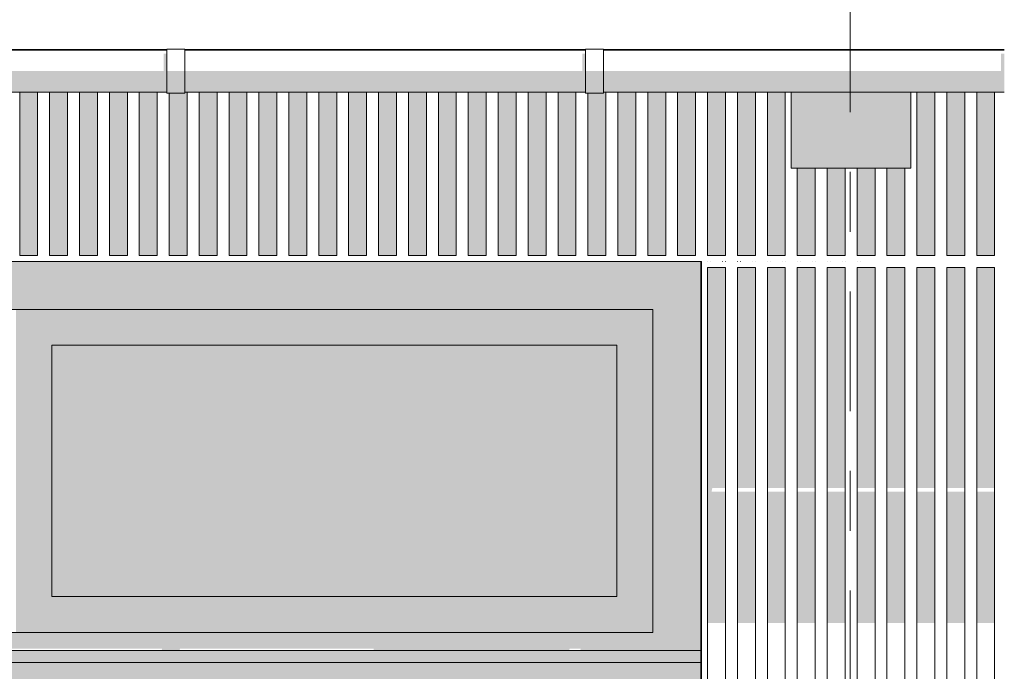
# Model space of a CAD drawing. Header units: metres. Extents: x -111 to -1, y -8 to 26.
# Tile 22 of 256: x -54.14 to -52.49, y 4.87 to 5.95. Entities that reach past the tile are written whole.
import ezdxf
from ezdxf.enums import TextEntityAlignment as Align

# ---------------------------------------------------------------- set-up
doc = ezdxf.new("R2010")
doc.units = ezdxf.units.M
doc.header["$MEASUREMENT"] = 0
doc.linetypes.add('Raster', pattern=[0.4, 0.2, -0.1, 0, -0.1])
for name, color, linetype in [('10 Stütze', 7, 'Continuous'), ('10 Wand außen', 7, 'Continuous'), ('20 Träger', 7, 'Continuous'), ('30 Dachaufbau', 7, 'Continuous'), ('30 Dachentwässerung', 7, 'Continuous'), ('50 Sanitäreinrichtung', 7, 'Continuous'), ('90 Achsraster', 7, 'Continuous'), ('94 Genehmigungsplanung Bemaßung', 7, 'Continuous')]:
    doc.layers.add(name, color=color, linetype=linetype)
doc.styles.add('ERSTELLTER_STIL_1', font='arial.ttf')
doc.styles.add('ERSTELLTER_STIL_2', font='arial.ttf')
doc.dimstyles.new('ERSTELLTER_STIL__1', dxfattribs={"dimtxt": 0.25, "dimasz": 0.19, "dimexe": 0.18, "dimexo": 0.1, "dimgap": 0, "dimtad": 1, "dimtih": 1, "dimtoh": 1, "dimzin": 0, "dimdsep": 46, "dimtxsty": 'ERSTELLTER_STIL_2', "dimblk": 'ARROWHEAD_6', "dimblk1": 'ARROWHEAD_6', "dimblk2": 'ARROWHEAD_6', "dimcen": 0.09, "dimclrd": 7, "dimclre": 7, "dimclrt": 7, "dimazin": 0, "dimtfac": 1, "dimtdec": 4, "dimtmove": 0, "dimatfit": 3, "dimfxl": 1, "dimtolj": 1, "dimtzin": 0, "dimarcsym": 0})

# ---------------------------------------------------------------- blocks, each defined once
blk = doc.blocks.new('Standard-Rastermarker[12]_1', base_point=(-52.7525, 10))
at = {"layer": '90 Achsraster', "color": 14, "linetype": 'Raster', "lineweight": 18, "true_color": 0xa80000}
blk.add_line((-52.7525, 9), (-52.7525, -1), dxfattribs=at)
at = {"layer": '90 Achsraster', "color": 14, "lineweight": 18, "true_color": 0xa80000, "style": 'ERSTELLTER_STIL_1'}
for tag, p in [('AC_MarkerText_1_0', (-52.7525, 10.5)), ('AC_MarkerText_1_1', (-52.7525, -2.2))]:
    blk.add_attdef(tag, text='', height=0.3, rotation=360, dxfattribs=at).set_placement(p, align=Align.TOP_CENTER)
blk = doc.blocks.new('*D128', base_point=(-27236.1321, 0))
at = {"layer": '94 Genehmigungsplanung Bemaßung', "color": 7, "linetype": 'Continuous', "lineweight": 13}
for p, q in [((-58.1625, 9.3843), (-58.1625, 9.7593)), ((-17.3411, 9.3843), (-17.3411, 9.7593)), ((-58.0625, 9.6718), (-58.2625, 9.4718)), ((-17.2411, 9.6718), (-17.4411, 9.4718)), ((-58.3125, 9.5718), (-58.1625, 9.5718)), ((-58.1625, 9.5718), (-17.3411, 9.5718))]:
    blk.add_line(p, q, dxfattribs=at)
at = {"layer": '94 Genehmigungsplanung Bemaßung', "color": 7, "lineweight": 13, "insert": (-38.1808, 9.6218), "char_height": 0.25, "attachment_point": 7, "style": 'ERSTELLTER_STIL_2'}
blk.add_mtext('\\A1;{\\pql;\\fArial|b0|i0|c0|p0;\\W1.000000;40,82}', dxfattribs=at)
blk = doc.blocks.new('ARROWHEAD_6')
at = {"color": 0, "linetype": 'Continuous', "lineweight": 0}
for p, q in [((-0.5, -0.5), (0.5, 0.5)), ((0, 0), (-1, 0))]:
    blk.add_line(p, q, dxfattribs=at)

msp = doc.modelspace()

# ---------------------------------------------------------------- hatches: boundary and pattern name
at = {"layer": '10 Stütze', "linetype": 'Continuous', "lineweight": 0, "true_color": 0x000000}
msp.add_hatch(color=18, dxfattribs=at).paths.add_polyline_path([(-53.0025, 4.85), (-53.0011, 4.85), (-53.0011, 5.55), (-53.0025, 5.55)])
at = {"layer": '10 Wand außen', "linetype": 'Continuous', "lineweight": 0, "true_color": 0x000000}
for points in [[(-57.5011, 5.55), (-57.5011, 5.5486), (-57.4225, 5.47), (-53.0825, 5.47), (-53.0025, 5.55)], [(-53.0025, 5.55), (-53.0825, 5.47), (-53.0825, 4.93), (-53.0525, 4.9), (-53.0025, 4.9)], [(-54.1475, 4.93), (-54.0875, 4.99), (-54.0875, 5.41), (-54.1475, 5.47)], [(-53.0825, 5.47), (-54.1475, 5.47), (-54.0875, 5.41), (-53.1425, 5.41)], [(-53.0825, 4.93), (-53.0825, 5.47), (-53.1425, 5.41), (-53.1425, 4.99)], [(-54.0875, 5.41), (-54.0875, 4.99), (-53.1425, 4.99), (-53.1425, 5.41)], [(-54.1475, 4.93), (-53.0825, 4.93), (-53.1425, 4.99), (-54.0875, 4.99)], [(-57.4225, 4.93), (-57.4496, 4.9029), (-57.4031, 4.9029), (-57.4037, 4.9), (-57.3737, 4.9), (-57.3731, 4.9029), (-56.7031, 4.9029), (-56.7037, 4.9), (-56.6737, 4.9), (-56.6731, 4.9029), (-56.0031, 4.9029), (-56.0037, 4.9), (-55.9737, 4.9), (-55.9731, 4.9029), (-55.3031, 4.9029), (-55.3037, 4.9), (-55.2737, 4.9), (-55.2731, 4.9029), (-54.6031, 4.9029), (-54.6037, 4.9), (-54.5737, 4.9), (-54.5731, 4.9029), (-53.9031, 4.9029), (-53.9037, 4.9), (-53.8737, 4.9), (-53.8731, 4.9029), (-53.5494, 4.9029), (-53.549, 4.9), (-53.2232, 4.9), (-53.2212, 4.9029), (-53.2031, 4.9029), (-53.2037, 4.9), (-53.0525, 4.9), (-53.0825, 4.93)], [(-57.5011, 4.8989), (-57.5011, 4.88), (-53.0025, 4.88), (-53.0025, 4.9), (-53.2037, 4.9), (-53.2027, 4.8989), (-53.224, 4.8989), (-53.2232, 4.9), (-53.549, 4.9), (-53.5469, 4.8989), (-53.8727, 4.8989), (-53.8737, 4.9), (-53.9037, 4.9), (-53.9027, 4.8989), (-54.5727, 4.8989), (-54.5737, 4.9), (-54.6037, 4.9), (-54.6027, 4.8989), (-55.2727, 4.8989), (-55.2737, 4.9), (-55.3037, 4.9), (-55.3027, 4.8989), (-55.9727, 4.8989), (-55.9737, 4.9), (-56.0037, 4.9), (-56.0027, 4.8989), (-56.6727, 4.8989), (-56.6737, 4.9), (-56.7037, 4.9), (-56.7027, 4.8989), (-57.3727, 4.8989), (-57.3737, 4.9), (-57.4037, 4.9), (-57.4027, 4.8989)], [(-57.5011, 4.88), (-57.5011, 4.85), (-53.0025, 4.85), (-53.0025, 4.88)]]:
    msp.add_hatch(color=18, dxfattribs=at).paths.add_polyline_path(points)
at = {"layer": '20 Träger', "linetype": 'Continuous', "lineweight": 0, "true_color": 0x000000}
for points in [[(-52.8511, 5.9034), (-52.6511, 5.9034), (-52.6511, 5.9044), (-52.8511, 5.9044)], [(-52.8511, 5.7062), (-52.6511, 5.7062), (-52.6511, 5.8334), (-52.8511, 5.8334)]]:
    msp.add_hatch(color=18, dxfattribs=at).paths.add_polyline_path(points)
at = {"layer": '30 Dachentwässerung', "linetype": 'Continuous', "lineweight": 0, "true_color": 0x000000}
for points in [[(-53.895, 5.8975), (-53.9005, 5.8975), (-53.9005, 5.8684), (-53.895, 5.8684)], [(-53.2005, 5.8975), (-53.2005, 5.8684), (-53.195, 5.8684), (-53.195, 5.8975)], [(-52.5005, 5.8975), (-52.5005, 5.8684), (-52.495, 5.8684), (-52.495, 5.8975)], [(-53.895, 5.8684), (-54.565, 5.8684), (-54.565, 5.8428), (-53.895, 5.8428)], [(-53.865, 5.8413), (-53.865, 5.8684), (-53.895, 5.8684), (-53.895, 5.8413)], [(-53.865, 5.8428), (-53.195, 5.8428), (-53.195, 5.8684), (-53.865, 5.8684)], [(-53.165, 5.8413), (-53.165, 5.8684), (-53.195, 5.8684), (-53.195, 5.8413)], [(-53.165, 5.8428), (-52.495, 5.8428), (-52.495, 5.8684), (-53.165, 5.8684)], [(-53.895, 5.8428), (-54.565, 5.8428), (-54.565, 5.8334), (-53.895, 5.8334)], [(-53.865, 5.8314), (-53.865, 5.8413), (-53.895, 5.8413), (-53.895, 5.8314)], [(-53.865, 5.8428), (-53.865, 5.8334), (-53.195, 5.8334), (-53.195, 5.8428)], [(-53.165, 5.8314), (-53.165, 5.8413), (-53.195, 5.8413), (-53.195, 5.8314)], [(-53.165, 5.8428), (-53.165, 5.8334), (-52.495, 5.8334), (-52.495, 5.8428)]]:
    msp.add_hatch(color=18, dxfattribs=at).paths.add_polyline_path(points)
at = {"layer": '50 Sanitäreinrichtung', "linetype": 'Continuous', "lineweight": 0, "true_color": 0x000000}
for points in [[(-54.1411, 5.9044), (-54.1411, 5.9034), (-54.1111, 5.9034), (-54.1111, 5.9044)], [(-54.0911, 5.9044), (-54.1111, 5.9044), (-54.1111, 5.9034), (-54.0911, 5.9034)], [(-54.0911, 5.9034), (-54.0611, 5.9034), (-54.0611, 5.9044), (-54.0911, 5.9044)], [(-54.0411, 5.9044), (-54.0611, 5.9044), (-54.0611, 5.9034), (-54.0411, 5.9034)], [(-54.0411, 5.9044), (-54.0411, 5.9034), (-54.0111, 5.9034), (-54.0111, 5.9044)], [(-54.0111, 5.9044), (-54.0111, 5.9034), (-53.9911, 5.9034), (-53.9911, 5.9044)], [(-53.9911, 5.9044), (-53.9911, 5.9034), (-53.9611, 5.9034), (-53.9611, 5.9044)], [(-53.9411, 5.9044), (-53.9611, 5.9044), (-53.9611, 5.9034), (-53.9411, 5.9034)], [(-53.9411, 5.9044), (-53.9411, 5.9034), (-53.9111, 5.9034), (-53.9111, 5.9044)], [(-53.895, 5.9044), (-53.9111, 5.9044), (-53.9111, 5.9034), (-53.895, 5.9034)], [(-53.8611, 5.9044), (-53.865, 5.9044), (-53.865, 5.9034), (-53.8611, 5.9034)], [(-53.8611, 5.9034), (-53.8411, 5.9034), (-53.8411, 5.9044), (-53.8611, 5.9044)], [(-53.8411, 5.9044), (-53.8411, 5.9034), (-53.8111, 5.9034), (-53.8111, 5.9044)], [(-53.8111, 5.9034), (-53.7911, 5.9034), (-53.7911, 5.9044), (-53.8111, 5.9044)], [(-53.7911, 5.9044), (-53.7911, 5.9034), (-53.7611, 5.9034), (-53.7611, 5.9044)], [(-53.7611, 5.9044), (-53.7611, 5.9034), (-53.7411, 5.9034), (-53.7411, 5.9044)], [(-53.7411, 5.9044), (-53.7411, 5.9034), (-53.7111, 5.9034), (-53.7111, 5.9044)], [(-53.6911, 5.9044), (-53.7111, 5.9044), (-53.7111, 5.9034), (-53.6911, 5.9034)], [(-53.6911, 5.9044), (-53.6911, 5.9034), (-53.6611, 5.9034), (-53.6611, 5.9044)], [(-53.6611, 5.9044), (-53.6611, 5.9034), (-53.6411, 5.9034), (-53.6411, 5.9044)], [(-53.6411, 5.9044), (-53.6411, 5.9034), (-53.6111, 5.9034), (-53.6111, 5.9044)], [(-53.6111, 5.9044), (-53.6111, 5.9034), (-53.5911, 5.9034), (-53.5911, 5.9044)], [(-53.5911, 5.9044), (-53.5911, 5.9034), (-53.5611, 5.9034), (-53.5611, 5.9044)], [(-53.5411, 5.9044), (-53.5611, 5.9044), (-53.5611, 5.9034), (-53.5411, 5.9034)], [(-53.5411, 5.9044), (-53.5411, 5.9034), (-53.5111, 5.9034), (-53.5111, 5.9044)], [(-53.5111, 5.9034), (-53.4911, 5.9034), (-53.4911, 5.9044), (-53.5111, 5.9044)], [(-53.4911, 5.9044), (-53.4911, 5.9034), (-53.4611, 5.9034), (-53.4611, 5.9044)], [(-53.4611, 5.9044), (-53.4611, 5.9034), (-53.4411, 5.9034), (-53.4411, 5.9044)], [(-53.4411, 5.9044), (-53.4411, 5.9034), (-53.4111, 5.9034), (-53.4111, 5.9044)], [(-53.4111, 5.9044), (-53.4111, 5.9034), (-53.3911, 5.9034), (-53.3911, 5.9044)], [(-53.3911, 5.9044), (-53.3911, 5.9034), (-53.3611, 5.9034), (-53.3611, 5.9044)], [(-53.3611, 5.9034), (-53.3411, 5.9034), (-53.3411, 5.9044), (-53.3611, 5.9044)], [(-53.3411, 5.9044), (-53.3411, 5.9034), (-53.3111, 5.9034), (-53.3111, 5.9044)], [(-53.2911, 5.9044), (-53.3111, 5.9044), (-53.3111, 5.9034), (-53.2911, 5.9034)], [(-53.2911, 5.9044), (-53.2911, 5.9034), (-53.2611, 5.9034), (-53.2611, 5.9044)], [(-53.2611, 5.9034), (-53.2411, 5.9034), (-53.2411, 5.9044), (-53.2611, 5.9044)], [(-53.2411, 5.9044), (-53.2411, 5.9034), (-53.2111, 5.9034), (-53.2111, 5.9044)], [(-53.2111, 5.9034), (-53.195, 5.9034), (-53.195, 5.9044), (-53.2111, 5.9044)], [(-53.1611, 5.9044), (-53.165, 5.9044), (-53.165, 5.9034), (-53.1611, 5.9034)], [(-53.1611, 5.9044), (-53.1611, 5.9034), (-53.1411, 5.9034), (-53.1411, 5.9044)], [(-53.1411, 5.9044), (-53.1411, 5.9034), (-53.1111, 5.9034), (-53.1111, 5.9044)], [(-53.0911, 5.9044), (-53.1111, 5.9044), (-53.1111, 5.9034), (-53.0911, 5.9034)], [(-53.0911, 5.9044), (-53.0911, 5.9034), (-53.0611, 5.9034), (-53.0611, 5.9044)], [(-53.0611, 5.9034), (-53.0411, 5.9034), (-53.0411, 5.9044), (-53.0611, 5.9044)], [(-53.0411, 5.9044), (-53.0411, 5.9034), (-53.0111, 5.9034), (-53.0111, 5.9044)], [(-53.0111, 5.9034), (-52.9911, 5.9034), (-52.9911, 5.9044), (-53.0111, 5.9044)], [(-52.9911, 5.9044), (-52.9911, 5.9034), (-52.9611, 5.9034), (-52.9611, 5.9044)], [(-52.9611, 5.9034), (-52.9411, 5.9034), (-52.9411, 5.9044), (-52.9611, 5.9044)], [(-52.9411, 5.9044), (-52.9411, 5.9034), (-52.9111, 5.9034), (-52.9111, 5.9044)], [(-52.9111, 5.9044), (-52.9111, 5.9034), (-52.8911, 5.9034), (-52.8911, 5.9044)], [(-52.8911, 5.9044), (-52.8911, 5.9034), (-52.8611, 5.9034), (-52.8611, 5.9044)], [(-52.8611, 5.9034), (-52.8511, 5.9034), (-52.8511, 5.9044), (-52.8611, 5.9044)], [(-52.6411, 5.9044), (-52.6511, 5.9044), (-52.6511, 5.9034), (-52.6411, 5.9034)], [(-52.6411, 5.9044), (-52.6411, 5.9034), (-52.6111, 5.9034), (-52.6111, 5.9044)], [(-52.6111, 5.9044), (-52.6111, 5.9034), (-52.5911, 5.9034), (-52.5911, 5.9044)], [(-52.5911, 5.9044), (-52.5911, 5.9034), (-52.5611, 5.9034), (-52.5611, 5.9044)], [(-52.5411, 5.9044), (-52.5611, 5.9044), (-52.5611, 5.9034), (-52.5411, 5.9034)], [(-52.5411, 5.9044), (-52.5411, 5.9034), (-52.5111, 5.9034), (-52.5111, 5.9044)], [(-52.5111, 5.9034), (-52.495, 5.9034), (-52.495, 5.9044), (-52.5111, 5.9044)], [(-54.1411, 5.56), (-54.1111, 5.56), (-54.1111, 5.8334), (-54.1411, 5.8334)], [(-54.0611, 5.8334), (-54.0911, 5.8334), (-54.0911, 5.56), (-54.0611, 5.56)], [(-54.0111, 5.8334), (-54.0411, 5.8334), (-54.0411, 5.56), (-54.0111, 5.56)], [(-53.9611, 5.8334), (-53.9911, 5.8334), (-53.9911, 5.56), (-53.9611, 5.56)], [(-53.9111, 5.8334), (-53.9411, 5.8334), (-53.9411, 5.56), (-53.9111, 5.56)], [(-53.865, 5.8314), (-53.8911, 5.8314), (-53.8911, 5.56), (-53.8611, 5.56), (-53.8611, 5.8334), (-53.865, 5.8334)], [(-53.8411, 5.56), (-53.8111, 5.56), (-53.8111, 5.8334), (-53.8411, 5.8334)], [(-53.7911, 5.56), (-53.7611, 5.56), (-53.7611, 5.8334), (-53.7911, 5.8334)], [(-53.7411, 5.56), (-53.7111, 5.56), (-53.7111, 5.8334), (-53.7411, 5.8334)], [(-53.6911, 5.56), (-53.6611, 5.56), (-53.6611, 5.8334), (-53.6911, 5.8334)], [(-53.6411, 5.56), (-53.6111, 5.56), (-53.6111, 5.8334), (-53.6411, 5.8334)], [(-53.5911, 5.56), (-53.5611, 5.56), (-53.5611, 5.8334), (-53.5911, 5.8334)], [(-53.5411, 5.56), (-53.5111, 5.56), (-53.5111, 5.8334), (-53.5411, 5.8334)], [(-53.4911, 5.56), (-53.4611, 5.56), (-53.4611, 5.8334), (-53.4911, 5.8334)], [(-53.4411, 5.56), (-53.4111, 5.56), (-53.4111, 5.8334), (-53.4411, 5.8334)], [(-53.3911, 5.56), (-53.3611, 5.56), (-53.3611, 5.8334), (-53.3911, 5.8334)], [(-53.3411, 5.56), (-53.3111, 5.56), (-53.3111, 5.8334), (-53.3411, 5.8334)], [(-53.2911, 5.56), (-53.2611, 5.56), (-53.2611, 5.8334), (-53.2911, 5.8334)], [(-53.2411, 5.56), (-53.2111, 5.56), (-53.2111, 5.8334), (-53.2411, 5.8334)], [(-53.165, 5.8314), (-53.1911, 5.8314), (-53.1911, 5.56), (-53.1611, 5.56), (-53.1611, 5.8334), (-53.165, 5.8334)], [(-53.1411, 5.56), (-53.1111, 5.56), (-53.1111, 5.8334), (-53.1411, 5.8334)], [(-53.0911, 5.56), (-53.0611, 5.56), (-53.0611, 5.8334), (-53.0911, 5.8334)], [(-53.0411, 5.56), (-53.0111, 5.56), (-53.0111, 5.8334), (-53.0411, 5.8334)], [(-52.9911, 5.56), (-52.9611, 5.56), (-52.9611, 5.8334), (-52.9911, 5.8334)], [(-52.9411, 5.56), (-52.9111, 5.56), (-52.9111, 5.8334), (-52.9411, 5.8334)], [(-52.8911, 5.56), (-52.8611, 5.56), (-52.8611, 5.8334), (-52.8911, 5.8334)], [(-52.6411, 5.56), (-52.6111, 5.56), (-52.6111, 5.8334), (-52.6411, 5.8334)], [(-52.5911, 5.56), (-52.5611, 5.56), (-52.5611, 5.8334), (-52.5911, 5.8334)], [(-52.5411, 5.56), (-52.5111, 5.56), (-52.5111, 5.8334), (-52.5411, 5.8334)], [(-52.8411, 5.7062), (-52.8411, 5.56), (-52.8111, 5.56), (-52.8111, 5.7062)], [(-52.7911, 5.7062), (-52.7911, 5.56), (-52.7611, 5.56), (-52.7611, 5.7062)], [(-52.7411, 5.7062), (-52.7411, 5.56), (-52.7111, 5.56), (-52.7111, 5.7062)], [(-52.6911, 5.7062), (-52.6911, 5.56), (-52.6611, 5.56), (-52.6611, 5.7062)], [(-52.9611, 5.54), (-52.9911, 5.54), (-52.9911, 4.9455), (-52.9611, 4.9455), (-52.9611, 5.1653), (-52.9844, 5.1653), (-52.9831, 5.1716), (-52.9611, 5.1716)], [(-52.9111, 5.54), (-52.9411, 5.54), (-52.9411, 5.1716), (-52.9111, 5.1716)], [(-52.8611, 5.54), (-52.8911, 5.54), (-52.8911, 5.1716), (-52.8611, 5.1716)], [(-52.8111, 5.54), (-52.8411, 5.54), (-52.8411, 5.1716), (-52.8111, 5.1716)], [(-52.7611, 5.54), (-52.7911, 5.54), (-52.7911, 5.1716), (-52.7611, 5.1716)], [(-52.7411, 5.1716), (-52.7111, 5.1716), (-52.7111, 5.54), (-52.7411, 5.54)], [(-52.6911, 5.1716), (-52.6611, 5.1716), (-52.6611, 5.54), (-52.6911, 5.54)], [(-52.6411, 5.1716), (-52.6111, 5.1716), (-52.6111, 5.54), (-52.6411, 5.54)], [(-52.5611, 5.54), (-52.5911, 5.54), (-52.5911, 5.1716), (-52.5611, 5.1716)], [(-52.5111, 5.54), (-52.5411, 5.54), (-52.5411, 5.1716), (-52.5111, 5.1716)], [(-52.9111, 5.1653), (-52.9411, 5.1653), (-52.9411, 4.9455), (-52.9111, 4.9455)], [(-52.8911, 4.9455), (-52.8611, 4.9455), (-52.8611, 5.1653), (-52.8911, 5.1653)], [(-52.8411, 4.9455), (-52.8111, 4.9455), (-52.8111, 5.1653), (-52.8411, 5.1653)], [(-52.7911, 4.9455), (-52.7611, 4.9455), (-52.7611, 5.1653), (-52.7911, 5.1653)], [(-52.7111, 5.1653), (-52.7411, 5.1653), (-52.7411, 4.9455), (-52.7111, 4.9455)], [(-52.6611, 5.1653), (-52.6911, 5.1653), (-52.6911, 4.9455), (-52.6611, 4.9455)], [(-52.6111, 5.1653), (-52.6411, 5.1653), (-52.6411, 4.9455), (-52.6111, 4.9455)], [(-52.5611, 5.1653), (-52.5911, 5.1653), (-52.5911, 4.9455), (-52.5611, 4.9455)], [(-52.5411, 4.9455), (-52.5111, 4.9455), (-52.5111, 5.1653), (-52.5411, 5.1653)]]:
    msp.add_hatch(color=18, dxfattribs=at).paths.add_polyline_path(points)

# ---------------------------------------------------------------- linework, layer by layer
at = {"layer": '10 Wand außen', "color": 7, "linetype": 'Continuous', "lineweight": 18}
for p, q in [((-53.0025, 4.9), (-53.0025, 5.55)), ((-55.2525, 5.47), (-53.0825, 5.47)), ((-53.0825, 5.47), (-53.0825, 4.93)), ((-54.0875, 4.99), (-54.0875, 5.41)), ((-53.1425, 5.41), (-54.0875, 5.41)), ((-53.1425, 4.99), (-53.1425, 5.41)), ((-53.1425, 4.99), (-54.0875, 4.99)), ((-53.0825, 4.93), (-55.2525, 4.93))]:
    msp.add_line(p, q, dxfattribs=at)
at = {"layer": '10 Wand außen', "color": 7, "linetype": 'Continuous', "lineweight": 13}
for p, q in [((-57.5011, 4.9), (-53.0025, 4.9)), ((-53.0025, 4.9), (-53.0025, 4.88)), ((-57.5011, 4.88), (-53.0025, 4.88)), ((-53.0025, 4.88), (-53.0025, 4.85))]:
    msp.add_line(p, q, dxfattribs=at)
at = {"layer": '20 Träger', "color": 7, "linetype": 'Continuous', "lineweight": 18}
for p, q in [((-52.8511, 5.9044), (-52.8511, 5.9034)), ((-52.6511, 5.9044), (-52.6511, 5.9034)), ((-52.8511, 5.8334), (-52.8511, 5.7062)), ((-52.6511, 5.8334), (-52.6511, 5.7062)), ((-52.8511, 5.7062), (-52.6511, 5.7062))]:
    msp.add_line(p, q, dxfattribs=at)
at = {"layer": '30 Dachaufbau', "color": 7, "linetype": 'Continuous', "lineweight": 13}
for p, q in [((-53.895, 5.9044), (-54.565, 5.9044)), ((-53.195, 5.9044), (-53.865, 5.9044)), ((-52.495, 5.9044), (-53.165, 5.9044))]:
    msp.add_line(p, q, dxfattribs=at)
at = {"layer": '30 Dachentwässerung', "color": 7, "linetype": 'Continuous', "lineweight": 13}
for p, q in [((-54.565, 5.9034), (-53.895, 5.9034)), ((-53.895, 5.8684), (-53.895, 5.9054)), ((-53.865, 5.9054), (-53.895, 5.9054)), ((-53.865, 5.8684), (-53.865, 5.9054)), ((-53.865, 5.9034), (-53.195, 5.9034)), ((-53.195, 5.8684), (-53.195, 5.9054)), ((-53.165, 5.9054), (-53.195, 5.9054)), ((-53.165, 5.8684), (-53.165, 5.9054)), ((-53.165, 5.9034), (-52.495, 5.9034)), ((-53.895, 5.8413), (-53.895, 5.8684)), ((-53.865, 5.8413), (-53.865, 5.8684)), ((-53.195, 5.8413), (-53.195, 5.8684)), ((-53.165, 5.8413), (-53.165, 5.8684)), ((-54.565, 5.8334), (-53.895, 5.8334)), ((-53.895, 5.8314), (-53.895, 5.8413)), ((-53.865, 5.8314), (-53.895, 5.8314)), ((-53.865, 5.8314), (-53.865, 5.8413)), ((-53.865, 5.8334), (-53.195, 5.8334)), ((-53.195, 5.8314), (-53.195, 5.8413)), ((-53.165, 5.8314), (-53.195, 5.8314)), ((-53.165, 5.8314), (-53.165, 5.8413)), ((-53.165, 5.8334), (-52.495, 5.8334))]:
    msp.add_line(p, q, dxfattribs=at)
at = {"layer": '50 Sanitäreinrichtung', "color": 251, "linetype": 'Continuous', "lineweight": 18, "true_color": 0x5f5f5f}
for p, q in [((-54.1411, 5.9034), (-54.1411, 5.9044)), ((-54.1111, 5.9034), (-54.1111, 5.9044)), ((-54.0911, 5.9034), (-54.0911, 5.9044)), ((-54.0611, 5.9034), (-54.0611, 5.9044)), ((-54.0411, 5.9034), (-54.0411, 5.9044)), ((-54.0111, 5.9034), (-54.0111, 5.9044)), ((-53.9911, 5.9034), (-53.9911, 5.9044)), ((-53.9611, 5.9034), (-53.9611, 5.9044)), ((-53.9411, 5.9034), (-53.9411, 5.9044)), ((-53.9111, 5.9034), (-53.9111, 5.9044)), ((-53.8611, 5.9034), (-53.8611, 5.9044)), ((-53.8411, 5.9034), (-53.8411, 5.9044)), ((-53.8111, 5.9034), (-53.8111, 5.9044)), ((-53.7911, 5.9034), (-53.7911, 5.9044)), ((-53.7611, 5.9034), (-53.7611, 5.9044)), ((-53.7411, 5.9034), (-53.7411, 5.9044)), ((-53.7111, 5.9034), (-53.7111, 5.9044)), ((-53.6911, 5.9034), (-53.6911, 5.9044)), ((-53.6611, 5.9034), (-53.6611, 5.9044)), ((-53.6411, 5.9034), (-53.6411, 5.9044)), ((-53.6111, 5.9034), (-53.6111, 5.9044)), ((-53.5911, 5.9034), (-53.5911, 5.9044)), ((-53.5611, 5.9034), (-53.5611, 5.9044)), ((-53.5411, 5.9034), (-53.5411, 5.9044)), ((-53.5111, 5.9034), (-53.5111, 5.9044)), ((-53.4911, 5.9034), (-53.4911, 5.9044)), ((-53.4611, 5.9034), (-53.4611, 5.9044)), ((-53.4411, 5.9034), (-53.4411, 5.9044)), ((-53.4111, 5.9034), (-53.4111, 5.9044)), ((-53.3911, 5.9034), (-53.3911, 5.9044)), ((-53.3611, 5.9034), (-53.3611, 5.9044)), ((-53.3411, 5.9034), (-53.3411, 5.9044)), ((-53.3111, 5.9034), (-53.3111, 5.9044)), ((-53.2911, 5.9034), (-53.2911, 5.9044)), ((-53.2611, 5.9034), (-53.2611, 5.9044)), ((-53.2411, 5.9034), (-53.2411, 5.9044)), ((-53.2111, 5.9034), (-53.2111, 5.9044)), ((-53.1611, 5.9034), (-53.1611, 5.9044)), ((-53.1411, 5.9034), (-53.1411, 5.9044)), ((-53.1111, 5.9034), (-53.1111, 5.9044)), ((-53.0911, 5.9034), (-53.0911, 5.9044)), ((-53.0611, 5.9034), (-53.0611, 5.9044)), ((-53.0411, 5.9034), (-53.0411, 5.9044)), ((-53.0111, 5.9034), (-53.0111, 5.9044)), ((-52.9911, 5.9034), (-52.9911, 5.9044)), ((-52.9611, 5.9034), (-52.9611, 5.9044)), ((-52.9411, 5.9034), (-52.9411, 5.9044)), ((-52.9111, 5.9034), (-52.9111, 5.9044)), ((-52.8911, 5.9034), (-52.8911, 5.9044)), ((-52.8611, 5.9034), (-52.8611, 5.9044)), ((-52.6411, 5.9034), (-52.6411, 5.9044)), ((-52.6111, 5.9034), (-52.6111, 5.9044)), ((-52.5911, 5.9034), (-52.5911, 5.9044)), ((-52.5611, 5.9034), (-52.5611, 5.9044)), ((-52.5411, 5.9034), (-52.5411, 5.9044)), ((-52.5111, 5.9034), (-52.5111, 5.9044)), ((-54.1411, 5.56), (-54.1411, 5.8334)), ((-54.1111, 5.56), (-54.1111, 5.8334)), ((-54.0911, 5.56), (-54.0911, 5.8334)), ((-54.0611, 5.56), (-54.0611, 5.8334)), ((-54.0411, 5.56), (-54.0411, 5.8334)), ((-54.0111, 5.56), (-54.0111, 5.8334)), ((-53.9911, 5.56), (-53.9911, 5.8334)), ((-53.9611, 5.56), (-53.9611, 5.8334)), ((-53.9411, 5.56), (-53.9411, 5.8334)), ((-53.9111, 5.56), (-53.9111, 5.8334)), ((-53.8911, 5.56), (-53.8911, 5.8314)), ((-53.8611, 5.56), (-53.8611, 5.8334)), ((-53.8411, 5.56), (-53.8411, 5.8334)), ((-53.8111, 5.56), (-53.8111, 5.8334)), ((-53.7911, 5.56), (-53.7911, 5.8334)), ((-53.7611, 5.56), (-53.7611, 5.8334)), ((-53.7411, 5.56), (-53.7411, 5.8334)), ((-53.7111, 5.56), (-53.7111, 5.8334)), ((-53.6911, 5.56), (-53.6911, 5.8334)), ((-53.6611, 5.56), (-53.6611, 5.8334)), ((-53.6411, 5.56), (-53.6411, 5.8334)), ((-53.6111, 5.56), (-53.6111, 5.8334)), ((-53.5911, 5.56), (-53.5911, 5.8334)), ((-53.5611, 5.56), (-53.5611, 5.8334)), ((-53.5411, 5.56), (-53.5411, 5.8334)), ((-53.5111, 5.56), (-53.5111, 5.8334)), ((-53.4911, 5.56), (-53.4911, 5.8334)), ((-53.4611, 5.56), (-53.4611, 5.8334)), ((-53.4411, 5.56), (-53.4411, 5.8334)), ((-53.4111, 5.56), (-53.4111, 5.8334)), ((-53.3911, 5.56), (-53.3911, 5.8334)), ((-53.3611, 5.56), (-53.3611, 5.8334)), ((-53.3411, 5.56), (-53.3411, 5.8334)), ((-53.3111, 5.56), (-53.3111, 5.8334)), ((-53.2911, 5.56), (-53.2911, 5.8334)), ((-53.2611, 5.56), (-53.2611, 5.8334)), ((-53.2411, 5.56), (-53.2411, 5.8334)), ((-53.2111, 5.56), (-53.2111, 5.8334)), ((-53.1911, 5.56), (-53.1911, 5.8314)), ((-53.1611, 5.56), (-53.1611, 5.8334)), ((-53.1411, 5.56), (-53.1411, 5.8334)), ((-53.1111, 5.56), (-53.1111, 5.8334)), ((-53.0911, 5.56), (-53.0911, 5.8334)), ((-53.0611, 5.56), (-53.0611, 5.8334)), ((-53.0411, 5.56), (-53.0411, 5.8334)), ((-53.0111, 5.56), (-53.0111, 5.8334)), ((-52.9911, 5.56), (-52.9911, 5.8334)), ((-52.9611, 5.56), (-52.9611, 5.8334)), ((-52.9411, 5.56), (-52.9411, 5.8334)), ((-52.9111, 5.56), (-52.9111, 5.8334)), ((-52.8911, 5.56), (-52.8911, 5.8334)), ((-52.8611, 5.56), (-52.8611, 5.8334)), ((-52.6411, 5.56), (-52.6411, 5.8334)), ((-52.6111, 5.56), (-52.6111, 5.8334)), ((-52.5911, 5.56), (-52.5911, 5.8334)), ((-52.5611, 5.56), (-52.5611, 5.8334)), ((-52.5411, 5.56), (-52.5411, 5.8334)), ((-52.5111, 5.56), (-52.5111, 5.8334)), ((-52.8411, 5.56), (-52.8411, 5.7062)), ((-52.8111, 5.56), (-52.8111, 5.7062)), ((-52.7911, 5.56), (-52.7911, 5.7062)), ((-52.7611, 5.56), (-52.7611, 5.7062)), ((-52.7411, 5.56), (-52.7411, 5.7062)), ((-52.7111, 5.56), (-52.7111, 5.7062)), ((-52.6911, 5.56), (-52.6911, 5.7062)), ((-52.6611, 5.56), (-52.6611, 5.7062)), ((-57.5011, 5.55), (-53.0011, 5.55)), ((-54.1411, 5.56), (-54.1111, 5.56)), ((-54.0911, 5.56), (-54.0611, 5.56)), ((-54.0411, 5.56), (-54.0111, 5.56)), ((-53.9911, 5.56), (-53.9611, 5.56)), ((-53.9411, 5.56), (-53.9111, 5.56)), ((-53.8911, 5.56), (-53.8611, 5.56)), ((-53.8411, 5.56), (-53.8111, 5.56)), ((-53.7911, 5.56), (-53.7611, 5.56)), ((-53.7411, 5.56), (-53.7111, 5.56)), ((-53.6911, 5.56), (-53.6611, 5.56)), ((-53.6411, 5.56), (-53.6111, 5.56)), ((-53.5911, 5.56), (-53.5611, 5.56)), ((-53.5411, 5.56), (-53.5111, 5.56)), ((-53.4911, 5.56), (-53.4611, 5.56)), ((-53.4411, 5.56), (-53.4111, 5.56)), ((-53.3911, 5.56), (-53.3611, 5.56)), ((-53.3411, 5.56), (-53.3111, 5.56)), ((-53.2911, 5.56), (-53.2611, 5.56)), ((-53.2411, 5.56), (-53.2111, 5.56)), ((-53.1911, 5.56), (-53.1611, 5.56)), ((-53.1411, 5.56), (-53.1111, 5.56)), ((-53.0911, 5.56), (-53.0611, 5.56)), ((-53.0411, 5.56), (-53.0111, 5.56)), ((-53.0011, 5.55), (-53.0011, 4.85)), ((-52.9911, 5.56), (-52.9611, 5.56)), ((-52.9911, 5.5499), (-52.9911, 5.55)), ((-52.9861, 5.5499), (-52.9861, 5.55)), ((-52.9661, 5.5499), (-52.9661, 5.5498)), ((-52.9611, 5.5498), (-52.9611, 5.5499)), ((-52.9411, 5.56), (-52.9111, 5.56)), ((-52.9411, 5.5497), (-52.9411, 5.5499)), ((-52.9361, 5.5497), (-52.9361, 5.5499)), ((-52.9161, 5.5498), (-52.9161, 5.5497)), ((-52.9111, 5.5497), (-52.9111, 5.5498)), ((-52.8911, 5.56), (-52.8611, 5.56)), ((-52.8911, 5.5496), (-52.8911, 5.5498)), ((-52.8861, 5.5496), (-52.8861, 5.5498)), ((-52.8661, 5.5498), (-52.8661, 5.5496)), ((-52.8611, 5.5496), (-52.8611, 5.5497)), ((-52.8411, 5.56), (-52.8111, 5.56)), ((-52.8411, 5.5495), (-52.8411, 5.5497)), ((-52.8361, 5.5495), (-52.8361, 5.5497)), ((-52.8161, 5.5497), (-52.8161, 5.5495)), ((-52.8111, 5.5495), (-52.8111, 5.5497)), ((-52.7911, 5.56), (-52.7611, 5.56)), ((-52.7911, 5.5495), (-52.7911, 5.5496)), ((-52.7861, 5.5495), (-52.7861, 5.5496)), ((-52.7661, 5.5496), (-52.7661, 5.5494)), ((-52.7611, 5.5494), (-52.7611, 5.5496)), ((-52.7411, 5.56), (-52.7111, 5.56)), ((-52.7411, 5.5494), (-52.7411, 5.5495)), ((-52.7361, 5.5494), (-52.7361, 5.5495)), ((-52.6911, 5.56), (-52.6611, 5.56)), ((-52.6411, 5.56), (-52.6111, 5.56)), ((-52.5911, 5.56), (-52.5611, 5.56)), ((-52.5411, 5.56), (-52.5111, 5.56)), ((-52.9911, 3.36), (-52.9911, 5.54)), ((-52.9911, 5.54), (-52.9611, 5.54)), ((-52.9611, 3.36), (-52.9611, 5.54)), ((-52.9411, 3.36), (-52.9411, 5.54)), ((-52.9411, 5.54), (-52.9111, 5.54)), ((-52.9111, 3.36), (-52.9111, 5.54)), ((-52.8911, 3.36), (-52.8911, 5.54)), ((-52.8911, 5.54), (-52.8611, 5.54)), ((-52.8611, 3.36), (-52.8611, 5.54)), ((-52.8411, 3.36), (-52.8411, 5.54)), ((-52.8411, 5.54), (-52.8111, 5.54)), ((-52.8111, 3.36), (-52.8111, 5.54)), ((-52.7911, 3.36), (-52.7911, 5.54)), ((-52.7911, 5.54), (-52.7611, 5.54)), ((-52.7611, 3.36), (-52.7611, 5.54)), ((-52.7411, 3.36), (-52.7411, 5.54)), ((-52.7411, 5.54), (-52.7111, 5.54)), ((-52.7111, 3.36), (-52.7111, 5.54)), ((-52.6911, 3.36), (-52.6911, 5.54)), ((-52.6911, 5.54), (-52.6611, 5.54)), ((-52.6611, 3.36), (-52.6611, 5.54)), ((-52.6411, 3.36), (-52.6411, 5.54)), ((-52.6411, 5.54), (-52.6111, 5.54)), ((-52.6111, 3.36), (-52.6111, 5.54)), ((-52.5911, 3.36), (-52.5911, 5.54)), ((-52.5911, 5.54), (-52.5611, 5.54)), ((-52.5611, 3.36), (-52.5611, 5.54)), ((-52.5411, 3.36), (-52.5411, 5.54)), ((-52.5411, 5.54), (-52.5111, 5.54)), ((-52.5111, 3.36), (-52.5111, 5.54))]:
    msp.add_line(p, q, dxfattribs=at)

# ---------------------------------------------------------------- block references
at = {"layer": '90 Achsraster', "color": 7, "linetype": 'Continuous', "lineweight": 18}
msp.add_blockref('Standard-Rastermarker[12]_1', (-52.7525, 10), dxfattribs=at)

# ---------------------------------------------------------------- dimensions: what is measured, and where the dimension line sits
at = {"layer": '94 Genehmigungsplanung Bemaßung', "color": 7, "linetype": 'Continuous', "lineweight": 13}
dim = msp.add_linear_dim(base=(-17.3411, 9.5718), p1=(-58.1625, 3.35), p2=(-17.3411, -0.4), dimstyle='ERSTELLTER_STIL__1', dxfattribs=at)
dim.commit()
dim.dimension.update_dxf_attribs({"geometry": '*D128', "text_midpoint": (-37.762, 9.7468), "dimtype": 160})

doc.saveas('drawing.dxf')
